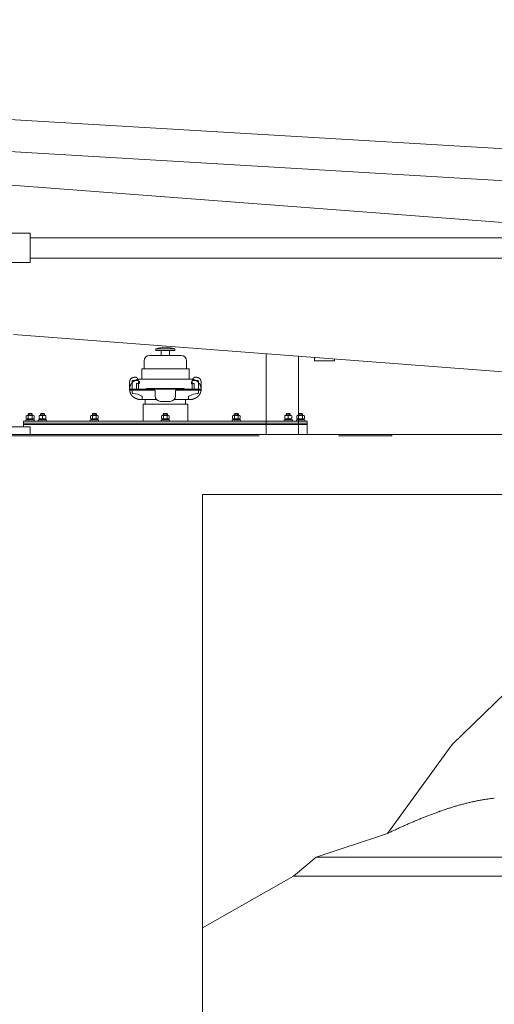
# Model space of a CAD drawing. Header units: metres. Extents: x -167 to 262, y -186 to 508.
# Tile 20 of 256: x 222.435 to 223.136, y -184.317 to -182.862. Entities that reach past the tile are written whole.
import ezdxf

# ---------------------------------------------------------------- set-up
doc = ezdxf.new("R2010")
doc.units = ezdxf.units.M
doc.header["$MEASUREMENT"] = 0

msp = doc.modelspace()

# ---------------------------------------------------------------- linework, layer by layer
at = {"color": 7, "linetype": 'Continuous', "lineweight": 13}
for p, q in [((219.9353, -182.8622), (223.434, -183.0699)), ((219.9318, -182.9091), (223.4312, -183.1168)), ((219.9364, -182.9177), (223.5813, -183.1949)), ((222.4502, -183.1845), (222.6288, -183.1845)), ((222.6288, -183.1845), (223.5822, -183.1845)), ((222.4502, -183.2144), (222.6288, -183.2144)), ((222.6288, -183.2144), (223.5813, -183.2144)), ((223.5842, -183.4155), (222.4257, -183.3273)), ((222.6732, -183.3582), (222.6268, -183.3582)), ((222.6361, -183.3484), (222.65, -183.3484)), ((222.6361, -183.3484), (222.6361, -183.3508)), ((222.6361, -183.3508), (222.65, -183.3508)), ((222.644, -183.3508), (222.644, -183.3582)), ((222.6639, -183.3484), (222.65, -183.3484)), ((222.6639, -183.3508), (222.65, -183.3508)), ((222.656, -183.3508), (222.656, -183.3582)), ((222.6639, -183.3484), (222.6639, -183.3508)), ((222.7988, -183.3557), (222.7988, -183.4751)), ((222.8467, -183.3591), (222.8467, -183.4751)), ((222.6189, -183.3662), (222.6189, -183.3782)), ((222.6812, -183.3662), (222.6812, -183.3782)), ((222.8702, -183.3661), (222.8702, -183.3612)), ((222.9001, -183.3661), (222.8702, -183.3661)), ((222.9001, -183.3634), (222.9001, -183.3661)), ((222.685, -183.3782), (222.6151, -183.3782)), ((222.6151, -183.3782), (222.6151, -183.3933)), ((222.685, -183.3933), (222.685, -183.3782)), ((222.6011, -183.4135), (222.6011, -183.3965)), ((222.6021, -183.3955), (222.6096, -183.3955)), ((222.6076, -183.3997), (222.6076, -183.4073)), ((222.6096, -183.3997), (222.6076, -183.3997)), ((222.6094, -183.3936), (222.6102, -183.3969)), ((222.6096, -183.4005), (222.6096, -183.3997)), ((222.6106, -183.4005), (222.6096, -183.4005)), ((222.65, -183.3933), (222.6102, -183.3933)), ((222.6102, -183.4073), (222.6102, -183.3969)), ((222.6116, -183.3975), (222.6116, -183.3995)), ((222.65, -183.3933), (222.6898, -183.3933)), ((222.6885, -183.3975), (222.6885, -183.3995)), ((222.6895, -183.4005), (222.6904, -183.4005)), ((222.6906, -183.3936), (222.6898, -183.3969)), ((222.6898, -183.4073), (222.6898, -183.3969)), ((222.6904, -183.3997), (222.6925, -183.3997)), ((222.6904, -183.4005), (222.6904, -183.3997)), ((222.698, -183.3955), (222.6905, -183.3955)), ((222.6925, -183.3997), (222.6925, -183.4073)), ((222.6989, -183.4135), (222.699, -183.3965)), ((222.5971, -183.4096), (222.5971, -183.4083)), ((222.7029, -183.4083), (222.5971, -183.4083)), ((222.5971, -183.4096), (222.634, -183.4096)), ((222.6086, -183.4083), (222.6102, -183.4083)), ((222.6112, -183.4083), (222.6116, -183.4083)), ((222.6112, -183.4083), (222.6885, -183.4083)), ((222.6229, -183.407), (222.6219, -183.4083)), ((222.6229, -183.407), (222.6504, -183.407)), ((222.635, -183.4106), (222.635, -183.4182)), ((222.6771, -183.407), (222.6496, -183.407)), ((222.665, -183.4106), (222.665, -183.4182)), ((222.7029, -183.4096), (222.666, -183.4096)), ((222.6771, -183.407), (222.6782, -183.4083)), ((222.6888, -183.4083), (222.6885, -183.4083)), ((222.6915, -183.4083), (222.6898, -183.4083)), ((222.6368, -183.4232), (222.6102, -183.4232)), ((222.6157, -183.4222), (222.6157, -183.4193)), ((222.6171, -183.4302), (222.6171, -183.4552)), ((222.6171, -183.4302), (222.683, -183.4302)), ((222.6201, -183.4232), (222.6201, -183.4302)), ((222.68, -183.4302), (222.6201, -183.4302)), ((222.657, -183.4262), (222.643, -183.4262)), ((222.6632, -183.4232), (222.6898, -183.4232)), ((222.68, -183.4302), (222.68, -183.4232)), ((222.683, -183.4302), (222.683, -183.4552)), ((222.6843, -183.4222), (222.6843, -183.4193)), ((222.4445, -183.4477), (222.4458, -183.447)), ((222.4445, -183.4514), (222.4445, -183.4477)), ((222.4458, -183.447), (222.4503, -183.447)), ((222.4483, -183.4442), (222.4473, -183.4452)), ((222.4533, -183.4452), (222.4473, -183.4452)), ((222.4473, -183.4452), (222.4473, -183.447)), ((222.4474, -183.4514), (222.4474, -183.4477)), ((222.4478, -183.447), (222.4478, -183.4446)), ((222.4523, -183.4442), (222.4483, -183.4442)), ((222.4548, -183.447), (222.4503, -183.447)), ((222.4533, -183.4452), (222.4523, -183.4442)), ((222.4527, -183.447), (222.4527, -183.4446)), ((222.4532, -183.4514), (222.4532, -183.4477)), ((222.4533, -183.447), (222.4533, -183.4452)), ((222.4561, -183.4477), (222.4548, -183.447)), ((222.4561, -183.4514), (222.4561, -183.4477)), ((222.4634, -183.4475), (222.4639, -183.447)), ((222.4634, -183.4516), (222.4634, -183.4475)), ((222.4639, -183.447), (222.4684, -183.447)), ((222.4664, -183.4442), (222.4654, -183.4452)), ((222.4654, -183.4452), (222.4654, -183.447)), ((222.4714, -183.4452), (222.4654, -183.4452)), ((222.4659, -183.447), (222.4659, -183.4446)), ((222.4704, -183.4442), (222.4664, -183.4442)), ((222.4729, -183.447), (222.4684, -183.447)), ((222.4684, -183.4516), (222.4684, -183.4475)), ((222.4714, -183.4452), (222.4704, -183.4442)), ((222.4709, -183.447), (222.4709, -183.4446)), ((222.4714, -183.447), (222.4714, -183.4452)), ((222.4734, -183.4475), (222.4729, -183.447)), ((222.4734, -183.4516), (222.4734, -183.4475)), ((222.5394, -183.4477), (222.5407, -183.447)), ((222.5394, -183.4477), (222.5407, -183.447)), ((222.5394, -183.4514), (222.5394, -183.4477)), ((222.5394, -183.4514), (222.5394, -183.4477)), ((222.5407, -183.447), (222.5452, -183.447)), ((222.5407, -183.447), (222.5452, -183.447)), ((222.5432, -183.4442), (222.5422, -183.4452)), ((222.5482, -183.4452), (222.5422, -183.4452)), ((222.5422, -183.4452), (222.5422, -183.447)), ((222.5422, -183.4514), (222.5422, -183.4477)), ((222.5427, -183.447), (222.5427, -183.4446)), ((222.5472, -183.4442), (222.5432, -183.4442)), ((222.5496, -183.447), (222.5452, -183.447)), ((222.5496, -183.447), (222.5452, -183.447)), ((222.5482, -183.4452), (222.5472, -183.4442)), ((222.5476, -183.447), (222.5476, -183.4446)), ((222.548, -183.4514), (222.548, -183.4477)), ((222.548, -183.4514), (222.548, -183.4477)), ((222.5482, -183.447), (222.5482, -183.4452)), ((222.5509, -183.4477), (222.5496, -183.447)), ((222.5509, -183.4477), (222.5496, -183.447)), ((222.5509, -183.4514), (222.5509, -183.4477)), ((222.5509, -183.4514), (222.5509, -183.4477)), ((222.6442, -183.4477), (222.6455, -183.447)), ((222.6442, -183.4514), (222.6442, -183.4477)), ((222.6455, -183.447), (222.65, -183.447)), ((222.648, -183.4442), (222.647, -183.4452)), ((222.647, -183.4452), (222.647, -183.447)), ((222.653, -183.4452), (222.647, -183.4452)), ((222.6471, -183.4514), (222.6471, -183.4477)), ((222.6476, -183.447), (222.6476, -183.4446)), ((222.652, -183.4442), (222.648, -183.4442)), ((222.6545, -183.447), (222.65, -183.447)), ((222.653, -183.4452), (222.652, -183.4442)), ((222.6525, -183.447), (222.6525, -183.4446)), ((222.6529, -183.4514), (222.6529, -183.4477)), ((222.653, -183.447), (222.653, -183.4452)), ((222.6558, -183.4477), (222.6545, -183.447)), ((222.6558, -183.4514), (222.6558, -183.4477)), ((222.7491, -183.4477), (222.7504, -183.447)), ((222.7491, -183.4477), (222.7504, -183.447)), ((222.7491, -183.4514), (222.7491, -183.4477)), ((222.7491, -183.4514), (222.7491, -183.4477)), ((222.7504, -183.447), (222.7549, -183.447)), ((222.7504, -183.447), (222.7549, -183.447)), ((222.7519, -183.4452), (222.7529, -183.4442)), ((222.7519, -183.447), (222.7519, -183.4452)), ((222.7519, -183.4452), (222.7579, -183.4452)), ((222.752, -183.4514), (222.752, -183.4477)), ((222.752, -183.4514), (222.752, -183.4477)), ((222.7524, -183.447), (222.7524, -183.4446)), ((222.7529, -183.4442), (222.7569, -183.4442)), ((222.7594, -183.447), (222.7549, -183.447)), ((222.7594, -183.447), (222.7549, -183.447)), ((222.7569, -183.4442), (222.7579, -183.4452)), ((222.7573, -183.447), (222.7573, -183.4446)), ((222.7578, -183.4514), (222.7578, -183.4477)), ((222.7579, -183.4452), (222.7579, -183.447)), ((222.7606, -183.4477), (222.7594, -183.447)), ((222.7606, -183.4477), (222.7594, -183.447)), ((222.7606, -183.4514), (222.7606, -183.4477)), ((222.7606, -183.4514), (222.7606, -183.4477)), ((222.8266, -183.4475), (222.8271, -183.447)), ((222.8266, -183.4516), (222.8266, -183.4475)), ((222.8271, -183.447), (222.8316, -183.447)), ((222.8286, -183.4452), (222.8296, -183.4442)), ((222.8286, -183.4452), (222.8346, -183.4452)), ((222.8286, -183.447), (222.8286, -183.4452)), ((222.8292, -183.447), (222.8292, -183.4446)), ((222.8296, -183.4442), (222.8336, -183.4442)), ((222.8361, -183.447), (222.8316, -183.447)), ((222.8316, -183.4516), (222.8316, -183.4475)), ((222.8336, -183.4442), (222.8346, -183.4452)), ((222.8341, -183.447), (222.8341, -183.4446)), ((222.8346, -183.4452), (222.8346, -183.447)), ((222.8366, -183.4475), (222.8361, -183.447)), ((222.8366, -183.4516), (222.8366, -183.4475)), ((222.844, -183.4477), (222.8452, -183.447)), ((222.844, -183.4514), (222.844, -183.4477)), ((222.8452, -183.447), (222.8497, -183.447)), ((222.8467, -183.4452), (222.8477, -183.4442)), ((222.8467, -183.447), (222.8467, -183.4452)), ((222.8467, -183.4452), (222.8527, -183.4452)), ((222.8469, -183.4514), (222.8469, -183.4477)), ((222.8473, -183.447), (222.8473, -183.4446)), ((222.8477, -183.4442), (222.8517, -183.4442)), ((222.8542, -183.447), (222.8497, -183.447)), ((222.8517, -183.4442), (222.8527, -183.4452)), ((222.8522, -183.447), (222.8522, -183.4446)), ((222.8526, -183.4514), (222.8526, -183.4477)), ((222.8527, -183.4452), (222.8527, -183.447)), ((222.8555, -183.4477), (222.8542, -183.447)), ((222.8555, -183.4514), (222.8555, -183.4477)), ((222.4403, -183.4552), (222.4403, -183.4636)), ((222.4403, -183.4552), (222.8078, -183.4552)), ((222.4403, -183.4582), (222.8078, -183.4582)), ((222.8078, -183.4602), (222.4403, -183.4602)), ((222.444, -183.4536), (222.4503, -183.4536)), ((222.444, -183.4552), (222.444, -183.4536)), ((222.4458, -183.4522), (222.4445, -183.4514)), ((222.4503, -183.4522), (222.4458, -183.4522)), ((222.4458, -183.4522), (222.4503, -183.4522)), ((222.4458, -183.4536), (222.4458, -183.4522)), ((222.4503, -183.4536), (222.4458, -183.4536)), ((222.45, -183.4522), (222.4495, -183.4536)), ((222.4503, -183.4522), (222.4548, -183.4522)), ((222.4547, -183.4522), (222.4503, -183.4522)), ((222.4503, -183.4536), (222.4547, -183.4536)), ((222.4565, -183.4536), (222.4503, -183.4536)), ((222.4506, -183.4536), (222.4511, -183.4522)), ((222.4547, -183.4536), (222.4547, -183.4522)), ((222.4548, -183.4522), (222.4561, -183.4514)), ((222.4565, -183.4552), (222.4565, -183.4536)), ((222.4622, -183.4552), (222.4622, -183.4536)), ((222.4622, -183.4536), (222.4684, -183.4536)), ((222.4639, -183.4522), (222.4634, -183.4516)), ((222.4684, -183.4522), (222.4639, -183.4522)), ((222.4684, -183.4522), (222.4639, -183.4522)), ((222.464, -183.4536), (222.464, -183.4522)), ((222.4684, -183.4536), (222.464, -183.4536)), ((222.4684, -183.4522), (222.4729, -183.4522)), ((222.4684, -183.4522), (222.4729, -183.4522)), ((222.4746, -183.4536), (222.4684, -183.4536)), ((222.4728, -183.4536), (222.4728, -183.4522)), ((222.4729, -183.4522), (222.4734, -183.4516)), ((222.4746, -183.4552), (222.4746, -183.4536)), ((222.5389, -183.4536), (222.5452, -183.4536)), ((222.5389, -183.4552), (222.5389, -183.4536)), ((222.5407, -183.4522), (222.5394, -183.4514)), ((222.5407, -183.4522), (222.5394, -183.4514)), ((222.5407, -183.4536), (222.5407, -183.4522)), ((222.5452, -183.4522), (222.5407, -183.4522)), ((222.5452, -183.4536), (222.5407, -183.4536)), ((222.5452, -183.4522), (222.5496, -183.4522)), ((222.5514, -183.4536), (222.5452, -183.4536)), ((222.5496, -183.4522), (222.5509, -183.4514)), ((222.5496, -183.4536), (222.5496, -183.4522)), ((222.5514, -183.4552), (222.5514, -183.4536)), ((222.6438, -183.4552), (222.6438, -183.4536)), ((222.6438, -183.4536), (222.65, -183.4536)), ((222.6455, -183.4522), (222.6442, -183.4514)), ((222.65, -183.4522), (222.6455, -183.4522)), ((222.6456, -183.4536), (222.6456, -183.4522)), ((222.6456, -183.4522), (222.65, -183.4522)), ((222.65, -183.4536), (222.6456, -183.4536)), ((222.6497, -183.4522), (222.6492, -183.4536)), ((222.6545, -183.4522), (222.65, -183.4522)), ((222.65, -183.4522), (222.6545, -183.4522)), ((222.6563, -183.4536), (222.65, -183.4536)), ((222.65, -183.4536), (222.6545, -183.4536)), ((222.6503, -183.4536), (222.6508, -183.4522)), ((222.6545, -183.4522), (222.6558, -183.4514)), ((222.6545, -183.4536), (222.6545, -183.4522)), ((222.6563, -183.4552), (222.6563, -183.4536)), ((222.7486, -183.4552), (222.7486, -183.4536)), ((222.7486, -183.4536), (222.7549, -183.4536)), ((222.7504, -183.4522), (222.7491, -183.4514)), ((222.7504, -183.4536), (222.7504, -183.4522)), ((222.7549, -183.4522), (222.7504, -183.4522)), ((222.7549, -183.4522), (222.7594, -183.4522)), ((222.7611, -183.4536), (222.7549, -183.4536)), ((222.7549, -183.4536), (222.7593, -183.4536)), ((222.7593, -183.4536), (222.7593, -183.4522)), ((222.7594, -183.4522), (222.7606, -183.4514)), ((222.7594, -183.4522), (222.7606, -183.4514)), ((222.7611, -183.4552), (222.7611, -183.4536)), ((222.8078, -183.4552), (222.8597, -183.4552)), ((222.8078, -183.4582), (222.8527, -183.4582)), ((222.8078, -183.4602), (222.8597, -183.4602)), ((222.8254, -183.4536), (222.8316, -183.4536)), ((222.8254, -183.4552), (222.8254, -183.4536)), ((222.8271, -183.4522), (222.8266, -183.4516)), ((222.8316, -183.4522), (222.8271, -183.4522)), ((222.8316, -183.4522), (222.8271, -183.4522)), ((222.8272, -183.4536), (222.8272, -183.4522)), ((222.8316, -183.4522), (222.8361, -183.4522)), ((222.8316, -183.4522), (222.8361, -183.4522)), ((222.8316, -183.4536), (222.8361, -183.4536)), ((222.8379, -183.4536), (222.8316, -183.4536)), ((222.8361, -183.4522), (222.8366, -183.4516)), ((222.8361, -183.4536), (222.8361, -183.4522)), ((222.8379, -183.4552), (222.8379, -183.4536)), ((222.8435, -183.4552), (222.8435, -183.4536)), ((222.8435, -183.4536), (222.8497, -183.4536)), ((222.8452, -183.4522), (222.844, -183.4514)), ((222.8497, -183.4522), (222.8452, -183.4522)), ((222.8453, -183.4536), (222.8453, -183.4522)), ((222.8453, -183.4522), (222.8497, -183.4522)), ((222.8497, -183.4536), (222.8453, -183.4536)), ((222.8495, -183.4536), (222.849, -183.4522)), ((222.8542, -183.4522), (222.8497, -183.4522)), ((222.8497, -183.4522), (222.8542, -183.4522)), ((222.856, -183.4536), (222.8497, -183.4536)), ((222.8497, -183.4536), (222.8542, -183.4536)), ((222.85, -183.4522), (222.8505, -183.4536)), ((222.8527, -183.4582), (222.8597, -183.4582)), ((222.8542, -183.4522), (222.8555, -183.4514)), ((222.8542, -183.4536), (222.8542, -183.4522)), ((222.856, -183.4552), (222.856, -183.4536)), ((222.8597, -183.4552), (222.8597, -183.4751)), ((222.3604, -183.4751), (222.7888, -183.4751)), ((222.3604, -183.4751), (222.7888, -183.4751)), ((222.7748, -183.4751), (222.9845, -183.4751)), ((222.7748, -183.4751), (222.9845, -183.4751)), ((222.7748, -183.4751), (222.9845, -183.4751)), ((223.6716, -183.4751), (222.9845, -183.4751)), ((222.9845, -183.4771), (222.9845, -183.4751)), ((222.9057, -183.4771), (222.9845, -183.4771)), ((222.7049, -183.5639), (222.7049, -184.8962)), ((222.7049, -183.5639), (223.6446, -183.5639)), ((223.0739, -183.9334), (223.4517, -183.5639)), ((223.0739, -183.9334), (222.9782, -184.0645)), ((222.9782, -184.0645), (222.873, -184.0998)), ((222.873, -184.0998), (222.8393, -184.1278)), ((222.873, -184.0998), (223.6446, -184.0998)), ((222.8393, -184.1278), (222.7049, -184.2042)), ((222.8393, -184.1278), (223.6446, -184.1278))]:
    msp.add_line(p, q, dxfattribs=at)
msp.add_lwpolyline([(222.374, -183.1779), (222.4502, -183.1779), (222.4502, -183.221), (222.374, -183.221)], close=True, dxfattribs=at)
at = {"color": 7, "linetype": 'Continuous', "lineweight": 13, "flags": 128}
for points in [[(222.6094, -183.3936), (222.6093, -183.3935), (222.6093, -183.3934), (222.6093, -183.3933), (222.6092, -183.3932), (222.6092, -183.3931), (222.6091, -183.3931), (222.6091, -183.393), (222.6091, -183.3929), (222.609, -183.3928), (222.609, -183.3927), (222.6089, -183.3926), (222.6089, -183.3925), (222.6089, -183.3924), (222.6088, -183.3923), (222.6088, -183.3923), (222.6087, -183.3922), (222.6087, -183.3921), (222.6086, -183.392), (222.6086, -183.3919), (222.6085, -183.3919), (222.6085, -183.3918), (222.6084, -183.3917), (222.6083, -183.3917), (222.6083, -183.3916), (222.6082, -183.3915), (222.6082, -183.3915), (222.6081, -183.3914), (222.608, -183.3913), (222.608, -183.3913), (222.6079, -183.3912), (222.6079, -183.3912), (222.6078, -183.3911), (222.6077, -183.391), (222.6076, -183.391), (222.6076, -183.391), (222.6075, -183.3909), (222.6074, -183.3909), (222.6074, -183.3908), (222.6073, -183.3908), (222.6072, -183.3907), (222.6071, -183.3907), (222.607, -183.3907), (222.607, -183.3907), (222.6069, -183.3906), (222.6068, -183.3906), (222.6067, -183.3906), (222.6066, -183.3906), (222.6065, -183.3905), (222.6064, -183.3905), (222.6063, -183.3905), (222.6062, -183.3905), (222.6061, -183.3905), (222.606, -183.3905), (222.606, -183.3905), (222.6059, -183.3905), (222.6058, -183.3904), (222.6057, -183.3904), (222.6056, -183.3904), (222.6055, -183.3904), (222.6054, -183.3904), (222.6053, -183.3904), (222.6052, -183.3905), (222.605, -183.3905), (222.6049, -183.3905), (222.6048, -183.3905), (222.6047, -183.3905), (222.6046, -183.3905), (222.6045, -183.3905), (222.6044, -183.3905), (222.6043, -183.3905), (222.6042, -183.3906), (222.6041, -183.3906), (222.604, -183.3906), (222.6039, -183.3906), (222.6038, -183.3906), (222.6037, -183.3906), (222.6036, -183.3907), (222.6035, -183.3907), (222.6034, -183.3907), (222.6033, -183.3907), (222.6032, -183.3908), (222.6031, -183.3908), (222.6029, -183.3908), (222.6028, -183.3908), (222.6027, -183.3909), (222.6026, -183.3909), (222.6025, -183.3909), (222.6024, -183.3909), (222.6023, -183.391), (222.6022, -183.391), (222.6021, -183.391), (222.602, -183.3911), (222.6019, -183.3911), (222.6018, -183.3911), (222.6017, -183.3912), (222.6016, -183.3912), (222.6015, -183.3912), (222.6014, -183.3913), (222.6013, -183.3913), (222.6013, -183.3913), (222.6012, -183.3914), (222.6011, -183.3914), (222.601, -183.3915), (222.6009, -183.3915), (222.6008, -183.3915), (222.6007, -183.3916), (222.6006, -183.3916), (222.6005, -183.3917), (222.6004, -183.3917), (222.6003, -183.3918), (222.6003, -183.3918), (222.6002, -183.3919), (222.6001, -183.3919), (222.6, -183.392), (222.5999, -183.392), (222.5998, -183.3921), (222.5998, -183.3921), (222.5997, -183.3922), (222.5996, -183.3922), (222.5995, -183.3923), (222.5995, -183.3924), (222.5994, -183.3924), (222.5993, -183.3925), (222.5992, -183.3925), (222.5992, -183.3926), (222.5991, -183.3927), (222.599, -183.3927), (222.599, -183.3928), (222.5989, -183.3929), (222.5988, -183.3929), (222.5988, -183.393), (222.5987, -183.3931), (222.5987, -183.3932), (222.5986, -183.3932), (222.5985, -183.3933), (222.5985, -183.3934), (222.5984, -183.3935), (222.5984, -183.3936), (222.5983, -183.3936), (222.5983, -183.3937), (222.5982, -183.3938), (222.5982, -183.3939), (222.5981, -183.394), (222.5981, -183.3941), (222.5981, -183.3941), (222.598, -183.3942), (222.598, -183.3943), (222.5979, -183.3944), (222.5979, -183.3945), (222.5979, -183.3946), (222.5978, -183.3947), (222.5978, -183.3948), (222.5977, -183.3949), (222.5977, -183.395), (222.5977, -183.3951), (222.5976, -183.3951), (222.5976, -183.3952), (222.5976, -183.3953), (222.5976, -183.3954), (222.5975, -183.3955), (222.5975, -183.3956), (222.5975, -183.3957), (222.5975, -183.3958), (222.5974, -183.3959), (222.5974, -183.396), (222.5974, -183.3961), (222.5974, -183.3962), (222.5973, -183.3963), (222.5973, -183.3964), (222.5973, -183.3965), (222.5973, -183.3966), (222.5973, -183.3967), (222.5973, -183.3968), (222.5972, -183.3969), (222.5972, -183.397), (222.5972, -183.3971), (222.5972, -183.3972), (222.5972, -183.3973), (222.5972, -183.3975), (222.5972, -183.3976), (222.5972, -183.3977), (222.5971, -183.3978), (222.5971, -183.3979), (222.5971, -183.398), (222.5971, -183.3981), (222.5971, -183.3982), (222.5971, -183.3983), (222.5971, -183.3984), (222.5971, -183.3985), (222.5971, -183.3986), (222.5971, -183.3987), (222.5971, -183.3988), (222.5971, -183.3989), (222.5971, -183.399), (222.5971, -183.3991), (222.5971, -183.3992), (222.5971, -183.3993), (222.5971, -183.3994), (222.5971, -183.3995), (222.597, -183.3996), (222.597, -183.3997), (222.597, -183.3998), (222.597, -183.3999), (222.597, -183.4), (222.597, -183.4001), (222.597, -183.4001), (222.597, -183.4002), (222.597, -183.4003), (222.597, -183.4004), (222.597, -183.4005), (222.597, -183.4006), (222.597, -183.4007), (222.597, -183.4008), (222.597, -183.4009), (222.5971, -183.401), (222.5971, -183.4011), (222.5971, -183.4012), (222.5971, -183.4013), (222.5971, -183.4014), (222.5971, -183.4015), (222.5971, -183.4016), (222.5971, -183.4017), (222.5971, -183.4018), (222.5971, -183.4019), (222.5971, -183.402), (222.5971, -183.4021), (222.5971, -183.4022), (222.5971, -183.4023), (222.5971, -183.4024), (222.5971, -183.4025), (222.5971, -183.4026), (222.5971, -183.4027), (222.5971, -183.4028), (222.5971, -183.4029), (222.5971, -183.403), (222.5971, -183.4031), (222.5971, -183.4032), (222.5971, -183.4033), (222.5971, -183.4034), (222.5971, -183.4035), (222.5971, -183.4036), (222.5971, -183.4037), (222.5971, -183.4038), (222.5971, -183.4039), (222.5971, -183.404), (222.5971, -183.4041), (222.5971, -183.4042), (222.5971, -183.4043), (222.5971, -183.4044), (222.5971, -183.4045), (222.5971, -183.4046), (222.5971, -183.4047), (222.5971, -183.4048), (222.5971, -183.4049), (222.5971, -183.405), (222.5971, -183.4051), (222.5971, -183.4052), (222.5971, -183.4053), (222.5971, -183.4054), (222.5971, -183.4055), (222.5971, -183.4056), (222.5971, -183.4057), (222.5971, -183.4058), (222.5971, -183.4059), (222.5971, -183.406), (222.5971, -183.4061), (222.5971, -183.4062), (222.5971, -183.4063), (222.5971, -183.4064), (222.5971, -183.4065), (222.5971, -183.4066), (222.5971, -183.4067), (222.5971, -183.4068), (222.5971, -183.4069), (222.5971, -183.407), (222.5971, -183.4071), (222.5971, -183.4072), (222.5971, -183.4073), (222.5971, -183.4074), (222.5971, -183.4075), (222.5971, -183.4076), (222.5971, -183.4077), (222.5972, -183.4078), (222.5972, -183.4079), (222.5972, -183.408), (222.5972, -183.4081), (222.5972, -183.4082), (222.5972, -183.4083)], [(222.5972, -183.4083), (222.5972, -183.4082), (222.5972, -183.4081), (222.5972, -183.4079), (222.5972, -183.4078), (222.5972, -183.4077), (222.5972, -183.4076), (222.5972, -183.4075), (222.5972, -183.4074), (222.5973, -183.4073), (222.5973, -183.4072), (222.5973, -183.407), (222.5973, -183.4069), (222.5973, -183.4068), (222.5973, -183.4067), (222.5973, -183.4066), (222.5973, -183.4065), (222.5974, -183.4064), (222.5974, -183.4063), (222.5974, -183.4062), (222.5974, -183.406), (222.5974, -183.4059), (222.5974, -183.4058), (222.5974, -183.4057), (222.5975, -183.4056), (222.5975, -183.4055), (222.5975, -183.4054), (222.5975, -183.4053), (222.5975, -183.4052), (222.5976, -183.4051), (222.5976, -183.405), (222.5976, -183.4048), (222.5976, -183.4047), (222.5977, -183.4046), (222.5977, -183.4045), (222.5977, -183.4044), (222.5977, -183.4043), (222.5978, -183.4042), (222.5978, -183.4041), (222.5978, -183.404), (222.5979, -183.4039), (222.5979, -183.4038), (222.5979, -183.4037), (222.598, -183.4036), (222.598, -183.4035), (222.598, -183.4034), (222.5981, -183.4032), (222.5981, -183.4031), (222.5981, -183.403), (222.5982, -183.4029), (222.5982, -183.4028), (222.5982, -183.4027), (222.5983, -183.4026), (222.5983, -183.4025), (222.5984, -183.4024), (222.5984, -183.4023), (222.5985, -183.4022), (222.5985, -183.4021), (222.5985, -183.402), (222.5986, -183.4019), (222.5986, -183.4018), (222.5987, -183.4017), (222.5987, -183.4016), (222.5988, -183.4015), (222.5988, -183.4014), (222.5989, -183.4013), (222.5989, -183.4012), (222.599, -183.4011), (222.5991, -183.401), (222.5991, -183.4009), (222.5992, -183.4008), (222.5992, -183.4007), (222.5993, -183.4006), (222.5993, -183.4005), (222.5994, -183.4004), (222.5995, -183.4004), (222.5995, -183.4003), (222.5996, -183.4002), (222.5997, -183.4001), (222.5997, -183.4), (222.5998, -183.3999), (222.5999, -183.3998), (222.5999, -183.3997), (222.6, -183.3996), (222.6001, -183.3995), (222.6001, -183.3994), (222.6002, -183.3993), (222.6003, -183.3993), (222.6003, -183.3992), (222.6004, -183.3991), (222.6005, -183.399), (222.6006, -183.3989), (222.6006, -183.3988), (222.6007, -183.3987), (222.6008, -183.3987), (222.6009, -183.3986), (222.6009, -183.3985), (222.601, -183.3984), (222.6011, -183.3983), (222.6012, -183.3982), (222.6012, -183.3982), (222.6013, -183.3981), (222.6014, -183.398), (222.6015, -183.3979), (222.6016, -183.3978), (222.6016, -183.3978), (222.6017, -183.3977), (222.6018, -183.3976), (222.6019, -183.3975), (222.602, -183.3975), (222.6021, -183.3974), (222.6022, -183.3973), (222.6022, -183.3972), (222.6023, -183.3972), (222.6024, -183.3971), (222.6025, -183.397), (222.6026, -183.397), (222.6027, -183.3969), (222.6028, -183.3968), (222.6029, -183.3968), (222.6029, -183.3967), (222.603, -183.3966), (222.6031, -183.3966), (222.6032, -183.3965), (222.6033, -183.3964), (222.6034, -183.3964), (222.6035, -183.3963), (222.6036, -183.3963), (222.6037, -183.3962), (222.6038, -183.3961), (222.6039, -183.3961), (222.604, -183.396), (222.6041, -183.396), (222.6042, -183.3959), (222.6042, -183.3958), (222.6043, -183.3958), (222.6044, -183.3957), (222.6045, -183.3957), (222.6046, -183.3956), (222.6047, -183.3956), (222.6048, -183.3955), (222.6049, -183.3955), (222.605, -183.3954), (222.6051, -183.3954), (222.6052, -183.3953), (222.6053, -183.3953), (222.6054, -183.3952), (222.6055, -183.3952), (222.6056, -183.3951), (222.6057, -183.3951), (222.6058, -183.395), (222.6059, -183.395), (222.606, -183.3949), (222.6061, -183.3949), (222.6062, -183.3948), (222.6063, -183.3948), (222.6064, -183.3948), (222.6065, -183.3947), (222.6066, -183.3947), (222.6067, -183.3946), (222.6068, -183.3946), (222.6069, -183.3945), (222.6071, -183.3945), (222.6072, -183.3945), (222.6073, -183.3944), (222.6074, -183.3944), (222.6075, -183.3943), (222.6076, -183.3943), (222.6077, -183.3943), (222.6078, -183.3942), (222.6079, -183.3942), (222.608, -183.3941), (222.6081, -183.3941), (222.6082, -183.3941), (222.6083, -183.394), (222.6084, -183.394), (222.6085, -183.3939), (222.6086, -183.3939), (222.6087, -183.3939), (222.6088, -183.3938), (222.6089, -183.3938), (222.609, -183.3938), (222.6091, -183.3937), (222.6093, -183.3937), (222.6094, -183.3936), (222.6095, -183.3936), (222.6096, -183.3936), (222.6097, -183.3935), (222.6098, -183.3935), (222.6099, -183.3935), (222.61, -183.3934), (222.6101, -183.3934), (222.6102, -183.3933)], [(222.6906, -183.3936), (222.6907, -183.3935), (222.6908, -183.3934), (222.6908, -183.3932), (222.6909, -183.3931), (222.6909, -183.3929), (222.691, -183.3928), (222.691, -183.3927), (222.6911, -183.3926), (222.6912, -183.3924), (222.6912, -183.3923), (222.6913, -183.3922), (222.6914, -183.3921), (222.6914, -183.392), (222.6915, -183.3919), (222.6916, -183.3918), (222.6917, -183.3917), (222.6918, -183.3916), (222.6918, -183.3915), (222.6919, -183.3914), (222.692, -183.3913), (222.6921, -183.3912), (222.6922, -183.3911), (222.6923, -183.391), (222.6924, -183.391), (222.6925, -183.3909), (222.6926, -183.3909), (222.6927, -183.3908), (222.6928, -183.3907), (222.693, -183.3907), (222.6931, -183.3907), (222.6932, -183.3906), (222.6933, -183.3906), (222.6934, -183.3905), (222.6936, -183.3905), (222.6937, -183.3905), (222.6938, -183.3905), (222.694, -183.3905), (222.6941, -183.3905), (222.6943, -183.3904), (222.6944, -183.3904), (222.6945, -183.3904), (222.6947, -183.3904), (222.6948, -183.3905), (222.695, -183.3905), (222.6951, -183.3905), (222.6953, -183.3905), (222.6954, -183.3905), (222.6956, -183.3905), (222.6957, -183.3905), (222.6959, -183.3906), (222.696, -183.3906), (222.6962, -183.3906), (222.6963, -183.3906), (222.6965, -183.3907), (222.6966, -183.3907), (222.6968, -183.3907), (222.6969, -183.3908), (222.6971, -183.3908), (222.6972, -183.3908), (222.6974, -183.3909), (222.6975, -183.3909), (222.6977, -183.391), (222.6978, -183.391), (222.698, -183.3911), (222.6981, -183.3911), (222.6983, -183.3911), (222.6984, -183.3912), (222.6985, -183.3912), (222.6987, -183.3913), (222.6988, -183.3914), (222.6989, -183.3914), (222.6991, -183.3915), (222.6992, -183.3915), (222.6993, -183.3916), (222.6995, -183.3917), (222.6996, -183.3917), (222.6997, -183.3918), (222.6998, -183.3919), (222.7, -183.3919), (222.7001, -183.392), (222.7002, -183.3921), (222.7003, -183.3922), (222.7004, -183.3922), (222.7005, -183.3923), (222.7006, -183.3924), (222.7007, -183.3925), (222.7008, -183.3926), (222.7009, -183.3927), (222.701, -183.3928), (222.7011, -183.3929), (222.7012, -183.393), (222.7013, -183.3931), (222.7014, -183.3932), (222.7015, -183.3933), (222.7015, -183.3934), (222.7016, -183.3935), (222.7017, -183.3936), (222.7018, -183.3938), (222.7018, -183.3939), (222.7019, -183.394), (222.702, -183.3941), (222.702, -183.3942), (222.7021, -183.3944), (222.7021, -183.3945), (222.7022, -183.3946), (222.7022, -183.3948), (222.7023, -183.3949), (222.7023, -183.395), (222.7024, -183.3952), (222.7024, -183.3953), (222.7025, -183.3955), (222.7025, -183.3956), (222.7025, -183.3957), (222.7026, -183.3959), (222.7026, -183.396), (222.7026, -183.3962), (222.7027, -183.3963), (222.7027, -183.3965), (222.7027, -183.3966), (222.7027, -183.3967), (222.7028, -183.3969), (222.7028, -183.397), (222.7028, -183.3972), (222.7028, -183.3973), (222.7028, -183.3975), (222.7029, -183.3976), (222.7029, -183.3978), (222.7029, -183.3979), (222.7029, -183.3981), (222.7029, -183.3982), (222.7029, -183.3983), (222.7029, -183.3985), (222.7029, -183.3986), (222.7029, -183.3988), (222.703, -183.3989), (222.703, -183.3991), (222.703, -183.3992), (222.703, -183.3993), (222.703, -183.3995), (222.703, -183.3996), (222.703, -183.3998), (222.703, -183.3999), (222.703, -183.4001), (222.703, -183.4002), (222.703, -183.4003), (222.703, -183.4005), (222.703, -183.4006), (222.703, -183.4008), (222.703, -183.4009), (222.703, -183.401), (222.703, -183.4012), (222.703, -183.4013), (222.703, -183.4015), (222.703, -183.4016), (222.703, -183.4017), (222.703, -183.4019), (222.703, -183.402), (222.7029, -183.4022), (222.7029, -183.4023), (222.7029, -183.4024), (222.7029, -183.4026), (222.7029, -183.4027), (222.7029, -183.4029), (222.7029, -183.403), (222.7029, -183.4031), (222.7029, -183.4033), (222.7029, -183.4034), (222.7029, -183.4036), (222.7029, -183.4037), (222.7029, -183.4039), (222.7029, -183.404), (222.7029, -183.4041), (222.7029, -183.4043), (222.7029, -183.4044), (222.7029, -183.4046), (222.7029, -183.4047), (222.7029, -183.4049), (222.7029, -183.405), (222.7029, -183.4051), (222.7029, -183.4053), (222.7029, -183.4054), (222.7029, -183.4056), (222.7029, -183.4057), (222.7029, -183.4059), (222.7029, -183.406), (222.7029, -183.4061), (222.7029, -183.4063), (222.7029, -183.4064), (222.7029, -183.4066), (222.7029, -183.4067), (222.7029, -183.4069), (222.7029, -183.407), (222.7029, -183.4072), (222.7029, -183.4073), (222.7029, -183.4074), (222.7029, -183.4076), (222.7029, -183.4077), (222.7029, -183.4079), (222.7029, -183.408), (222.7029, -183.4082), (222.7028, -183.4083), (222.7028, -183.4084), (222.7028, -183.4086), (222.7028, -183.4087), (222.7028, -183.4089), (222.7028, -183.409), (222.7028, -183.4092), (222.7028, -183.4093), (222.7028, -183.4094), (222.7027, -183.4096), (222.7027, -183.4097), (222.7027, -183.4099), (222.7027, -183.41), (222.7027, -183.4101), (222.7027, -183.4103), (222.7026, -183.4104), (222.7026, -183.4106), (222.7026, -183.4107), (222.7026, -183.4108), (222.7025, -183.411), (222.7025, -183.4111), (222.7025, -183.4113), (222.7025, -183.4114), (222.7024, -183.4115), (222.7024, -183.4117), (222.7024, -183.4118), (222.7024, -183.412), (222.7023, -183.4121), (222.7023, -183.4122), (222.7023, -183.4124), (222.7022, -183.4125), (222.7022, -183.4126), (222.7021, -183.4128), (222.7021, -183.4129), (222.7021, -183.413), (222.702, -183.4132), (222.702, -183.4133), (222.7019, -183.4134), (222.7019, -183.4136), (222.7018, -183.4137), (222.7018, -183.4138), (222.7017, -183.414), (222.7017, -183.4141), (222.7016, -183.4142), (222.7016, -183.4143), (222.7015, -183.4145), (222.7014, -183.4146), (222.7014, -183.4147), (222.7013, -183.4149), (222.7013, -183.415), (222.7012, -183.4151), (222.7011, -183.4152), (222.7011, -183.4154), (222.701, -183.4155), (222.7009, -183.4156), (222.7008, -183.4157), (222.7008, -183.4159), (222.7007, -183.416), (222.7006, -183.4161), (222.7005, -183.4162), (222.7005, -183.4163), (222.7004, -183.4165), (222.7003, -183.4166), (222.7002, -183.4167), (222.7001, -183.4168), (222.7, -183.4169), (222.7, -183.417), (222.6999, -183.4171), (222.6998, -183.4173), (222.6997, -183.4174), (222.6996, -183.4175), (222.6995, -183.4176), (222.6994, -183.4177), (222.6993, -183.4178), (222.6992, -183.4179), (222.6991, -183.418), (222.699, -183.4181), (222.6989, -183.4182), (222.6988, -183.4183), (222.6987, -183.4184), (222.6986, -183.4185), (222.6985, -183.4186), (222.6984, -183.4187), (222.6983, -183.4188), (222.6982, -183.4189), (222.6981, -183.419), (222.698, -183.4191), (222.6979, -183.4192), (222.6978, -183.4193), (222.6977, -183.4194), (222.6976, -183.4195), (222.6975, -183.4196), (222.6973, -183.4197), (222.6972, -183.4198), (222.6971, -183.4198), (222.697, -183.4199), (222.6969, -183.42), (222.6968, -183.4201), (222.6966, -183.4202), (222.6965, -183.4202), (222.6964, -183.4203), (222.6963, -183.4204), (222.6962, -183.4205), (222.6961, -183.4205), (222.6959, -183.4206), (222.6958, -183.4207), (222.6957, -183.4208), (222.6956, -183.4208), (222.6954, -183.4209), (222.6953, -183.421), (222.6952, -183.421), (222.6951, -183.4211), (222.6949, -183.4212), (222.6948, -183.4212), (222.6947, -183.4213), (222.6946, -183.4213), (222.6944, -183.4214), (222.6943, -183.4215), (222.6942, -183.4215), (222.6941, -183.4216), (222.6939, -183.4216), (222.6938, -183.4217), (222.6937, -183.4218), (222.6935, -183.4218), (222.6934, -183.4219), (222.6933, -183.4219), (222.6932, -183.422), (222.693, -183.422), (222.6929, -183.4221), (222.6928, -183.4221), (222.6926, -183.4222), (222.6925, -183.4222), (222.6924, -183.4223), (222.6922, -183.4223), (222.6921, -183.4224), (222.692, -183.4224), (222.6918, -183.4225), (222.6917, -183.4225), (222.6916, -183.4226), (222.6914, -183.4226), (222.6913, -183.4227), (222.6912, -183.4227), (222.691, -183.4228), (222.6909, -183.4228), (222.6908, -183.4229), (222.6906, -183.4229), (222.6905, -183.423), (222.6903, -183.423), (222.6902, -183.4231), (222.6901, -183.4231), (222.6899, -183.4232), (222.6898, -183.4232)], [(222.7028, -183.4083), (222.7028, -183.4082), (222.7028, -183.4081), (222.7028, -183.4079), (222.7028, -183.4078), (222.7028, -183.4077), (222.7028, -183.4076), (222.7028, -183.4075), (222.7028, -183.4074), (222.7028, -183.4073), (222.7028, -183.4072), (222.7027, -183.407), (222.7027, -183.4069), (222.7027, -183.4068), (222.7027, -183.4067), (222.7027, -183.4066), (222.7027, -183.4065), (222.7027, -183.4064), (222.7027, -183.4063), (222.7026, -183.4062), (222.7026, -183.406), (222.7026, -183.4059), (222.7026, -183.4058), (222.7026, -183.4057), (222.7026, -183.4056), (222.7025, -183.4055), (222.7025, -183.4054), (222.7025, -183.4053), (222.7025, -183.4052), (222.7025, -183.4051), (222.7024, -183.405), (222.7024, -183.4048), (222.7024, -183.4047), (222.7024, -183.4046), (222.7023, -183.4045), (222.7023, -183.4044), (222.7023, -183.4043), (222.7023, -183.4042), (222.7022, -183.4041), (222.7022, -183.404), (222.7022, -183.4039), (222.7021, -183.4038), (222.7021, -183.4037), (222.7021, -183.4036), (222.702, -183.4035), (222.702, -183.4034), (222.702, -183.4032), (222.7019, -183.4031), (222.7019, -183.403), (222.7019, -183.4029), (222.7018, -183.4028), (222.7018, -183.4027), (222.7017, -183.4026), (222.7017, -183.4025), (222.7017, -183.4024), (222.7016, -183.4023), (222.7016, -183.4022), (222.7015, -183.4021), (222.7015, -183.402), (222.7014, -183.4019), (222.7014, -183.4018), (222.7013, -183.4017), (222.7013, -183.4016), (222.7012, -183.4015), (222.7012, -183.4014), (222.7011, -183.4013), (222.7011, -183.4012), (222.701, -183.4011), (222.701, -183.401), (222.7009, -183.4009), (222.7008, -183.4008), (222.7008, -183.4007), (222.7007, -183.4006), (222.7007, -183.4005), (222.7006, -183.4004), (222.7006, -183.4004), (222.7005, -183.4003), (222.7004, -183.4002), (222.7004, -183.4001), (222.7003, -183.4), (222.7002, -183.3999), (222.7002, -183.3998), (222.7001, -183.3997), (222.7, -183.3996), (222.7, -183.3995), (222.6999, -183.3994), (222.6998, -183.3993), (222.6998, -183.3993), (222.6997, -183.3992), (222.6996, -183.3991), (222.6995, -183.399), (222.6995, -183.3989), (222.6994, -183.3988), (222.6993, -183.3987), (222.6992, -183.3987), (222.6992, -183.3986), (222.6991, -183.3985), (222.699, -183.3984), (222.6989, -183.3983), (222.6989, -183.3982), (222.6988, -183.3982), (222.6987, -183.3981), (222.6986, -183.398), (222.6985, -183.3979), (222.6985, -183.3978), (222.6984, -183.3978), (222.6983, -183.3977), (222.6982, -183.3976), (222.6981, -183.3975), (222.698, -183.3975), (222.698, -183.3974), (222.6979, -183.3973), (222.6978, -183.3972), (222.6977, -183.3972), (222.6976, -183.3971), (222.6975, -183.397), (222.6974, -183.397), (222.6973, -183.3969), (222.6973, -183.3968), (222.6972, -183.3968), (222.6971, -183.3967), (222.697, -183.3966), (222.6969, -183.3966), (222.6968, -183.3965), (222.6967, -183.3964), (222.6966, -183.3964), (222.6965, -183.3963), (222.6964, -183.3963), (222.6963, -183.3962), (222.6962, -183.3961), (222.6962, -183.3961), (222.6961, -183.396), (222.696, -183.396), (222.6959, -183.3959), (222.6958, -183.3958), (222.6957, -183.3958), (222.6956, -183.3957), (222.6955, -183.3957), (222.6954, -183.3956), (222.6953, -183.3956), (222.6952, -183.3955), (222.6951, -183.3955), (222.695, -183.3954), (222.6949, -183.3954), (222.6948, -183.3953), (222.6947, -183.3953), (222.6946, -183.3952), (222.6945, -183.3952), (222.6944, -183.3951), (222.6943, -183.3951), (222.6942, -183.395), (222.6941, -183.395), (222.694, -183.3949), (222.6939, -183.3949), (222.6938, -183.3948), (222.6937, -183.3948), (222.6936, -183.3948), (222.6935, -183.3947), (222.6934, -183.3947), (222.6933, -183.3946), (222.6932, -183.3946), (222.6931, -183.3945), (222.693, -183.3945), (222.6929, -183.3945), (222.6928, -183.3944), (222.6927, -183.3944), (222.6926, -183.3943), (222.6925, -183.3943), (222.6923, -183.3943), (222.6922, -183.3942), (222.6921, -183.3942), (222.692, -183.3941), (222.6919, -183.3941), (222.6918, -183.3941), (222.6917, -183.394), (222.6916, -183.394), (222.6915, -183.3939), (222.6914, -183.3939), (222.6913, -183.3939), (222.6912, -183.3938), (222.6911, -183.3938), (222.691, -183.3938), (222.6909, -183.3937), (222.6908, -183.3937), (222.6907, -183.3936), (222.6906, -183.3936), (222.6904, -183.3936), (222.6903, -183.3935), (222.6902, -183.3935), (222.6901, -183.3935), (222.69, -183.3934), (222.6899, -183.3934), (222.6898, -183.3933)], [(222.5973, -183.4096), (222.5973, -183.4097), (222.5973, -183.4098), (222.5973, -183.4099), (222.5973, -183.41), (222.5973, -183.4101), (222.5974, -183.4102), (222.5974, -183.4103), (222.5974, -183.4104), (222.5974, -183.4105), (222.5974, -183.4106), (222.5974, -183.4107), (222.5974, -183.4108), (222.5975, -183.4109), (222.5975, -183.411), (222.5975, -183.4111), (222.5975, -183.4113), (222.5975, -183.4114), (222.5976, -183.4115), (222.5976, -183.4116), (222.5976, -183.4117), (222.5976, -183.4118), (222.5976, -183.4119), (222.5977, -183.412), (222.5977, -183.4121), (222.5977, -183.4122), (222.5977, -183.4123), (222.5978, -183.4124), (222.5978, -183.4125), (222.5978, -183.4126), (222.5979, -183.4127), (222.5979, -183.4128), (222.5979, -183.4129), (222.5979, -183.413), (222.598, -183.4131), (222.598, -183.4132), (222.598, -183.4133), (222.5981, -183.4134), (222.5981, -183.4135), (222.5981, -183.4136), (222.5982, -183.4137), (222.5982, -183.4137), (222.5982, -183.4138), (222.5983, -183.4139), (222.5983, -183.414), (222.5984, -183.4141), (222.5984, -183.4142), (222.5984, -183.4143), (222.5985, -183.4144), (222.5985, -183.4145), (222.5986, -183.4146), (222.5986, -183.4147), (222.5987, -183.4148), (222.5987, -183.4149), (222.5988, -183.415), (222.5988, -183.4151), (222.5989, -183.4152), (222.5989, -183.4153), (222.599, -183.4154), (222.599, -183.4154), (222.5991, -183.4155), (222.5991, -183.4156), (222.5992, -183.4157), (222.5992, -183.4158), (222.5993, -183.4159), (222.5993, -183.416), (222.5994, -183.4161), (222.5994, -183.4162), (222.5995, -183.4163), (222.5996, -183.4163), (222.5996, -183.4164), (222.5997, -183.4165), (222.5997, -183.4166), (222.5998, -183.4167), (222.5999, -183.4168), (222.5999, -183.4169), (222.6, -183.417), (222.6001, -183.417), (222.6001, -183.4171), (222.6002, -183.4172), (222.6003, -183.4173), (222.6003, -183.4174), (222.6004, -183.4175), (222.6005, -183.4175), (222.6005, -183.4176), (222.6006, -183.4177), (222.6007, -183.4178), (222.6007, -183.4179), (222.6008, -183.4179), (222.6009, -183.418), (222.601, -183.4181), (222.601, -183.4182), (222.6011, -183.4182), (222.6012, -183.4183), (222.6012, -183.4184), (222.6013, -183.4185), (222.6014, -183.4185), (222.6015, -183.4186), (222.6015, -183.4187), (222.6016, -183.4188), (222.6017, -183.4188), (222.6018, -183.4189), (222.6019, -183.419), (222.6019, -183.4191), (222.602, -183.4191), (222.6021, -183.4192), (222.6022, -183.4193), (222.6023, -183.4193), (222.6023, -183.4194), (222.6024, -183.4195), (222.6025, -183.4195), (222.6026, -183.4196), (222.6027, -183.4197), (222.6028, -183.4197), (222.6028, -183.4198), (222.6029, -183.4198), (222.603, -183.4199), (222.6031, -183.42), (222.6032, -183.42), (222.6033, -183.4201), (222.6033, -183.4201), (222.6034, -183.4202), (222.6035, -183.4203), (222.6036, -183.4203), (222.6037, -183.4204), (222.6038, -183.4204), (222.6039, -183.4205), (222.604, -183.4205), (222.604, -183.4206), (222.6041, -183.4206), (222.6042, -183.4207), (222.6043, -183.4208), (222.6044, -183.4208), (222.6045, -183.4209), (222.6046, -183.4209), (222.6047, -183.421), (222.6048, -183.421), (222.6049, -183.4211), (222.605, -183.4211), (222.605, -183.4211), (222.6051, -183.4212), (222.6052, -183.4212), (222.6053, -183.4213), (222.6054, -183.4213), (222.6055, -183.4214), (222.6056, -183.4214), (222.6057, -183.4215), (222.6058, -183.4215), (222.6059, -183.4216), (222.606, -183.4216), (222.6061, -183.4216), (222.6062, -183.4217), (222.6063, -183.4217), (222.6064, -183.4218), (222.6065, -183.4218), (222.6066, -183.4219), (222.6067, -183.4219), (222.6068, -183.4219), (222.6069, -183.422), (222.6069, -183.422), (222.607, -183.4221), (222.6071, -183.4221), (222.6072, -183.4221), (222.6073, -183.4222), (222.6074, -183.4222), (222.6075, -183.4222), (222.6076, -183.4223), (222.6077, -183.4223), (222.6078, -183.4224), (222.6079, -183.4224), (222.608, -183.4224), (222.6081, -183.4225), (222.6082, -183.4225), (222.6083, -183.4225), (222.6084, -183.4226), (222.6085, -183.4226), (222.6086, -183.4227), (222.6087, -183.4227), (222.6088, -183.4227), (222.6089, -183.4228), (222.609, -183.4228), (222.6091, -183.4228), (222.6092, -183.4229), (222.6093, -183.4229), (222.6094, -183.4229), (222.6095, -183.423), (222.6096, -183.423), (222.6097, -183.423), (222.6098, -183.4231), (222.6099, -183.4231), (222.61, -183.4231), (222.6101, -183.4232), (222.6102, -183.4232)], [(223.1359, -184.0125), (223.1345, -184.0126), (223.1331, -184.0128), (223.1317, -184.013), (223.1303, -184.0131), (223.1289, -184.0133), (223.1276, -184.0135), (223.1262, -184.0137), (223.1248, -184.0139), (223.1234, -184.0141), (223.122, -184.0144), (223.1206, -184.0146), (223.1192, -184.0148), (223.1178, -184.0151), (223.1164, -184.0153), (223.1151, -184.0155), (223.1137, -184.0158), (223.1123, -184.0161), (223.1109, -184.0163), (223.1095, -184.0166), (223.1082, -184.0169), (223.1068, -184.0172), (223.1054, -184.0175), (223.104, -184.0178), (223.1027, -184.0181), (223.1013, -184.0184), (223.0999, -184.0187), (223.0986, -184.019), (223.0972, -184.0193), (223.0958, -184.0197), (223.0945, -184.02), (223.0931, -184.0204), (223.0917, -184.0207), (223.0904, -184.0211), (223.089, -184.0214), (223.0876, -184.0218), (223.0863, -184.0222), (223.0849, -184.0225), (223.0835, -184.0229), (223.0822, -184.0233), (223.0808, -184.0237), (223.0795, -184.0241), (223.0781, -184.0245), (223.0768, -184.0249), (223.0754, -184.0253), (223.0741, -184.0257), (223.0727, -184.0261), (223.0713, -184.0265), (223.07, -184.027), (223.0686, -184.0274), (223.0673, -184.0278), (223.0659, -184.0283), (223.0646, -184.0287), (223.0632, -184.0292), (223.0619, -184.0296), (223.0606, -184.0301), (223.0592, -184.0305), (223.0579, -184.031), (223.0565, -184.0315), (223.0552, -184.0319), (223.0538, -184.0324), (223.0525, -184.0329), (223.0512, -184.0334), (223.0498, -184.0339), (223.0485, -184.0344), (223.0471, -184.0349), (223.0458, -184.0354), (223.0445, -184.0359), (223.0431, -184.0364), (223.0418, -184.0369), (223.0404, -184.0374), (223.0391, -184.0379), (223.0378, -184.0384), (223.0364, -184.039), (223.0351, -184.0395), (223.0338, -184.04), (223.0324, -184.0406), (223.0311, -184.0411), (223.0298, -184.0416), (223.0284, -184.0422), (223.0271, -184.0427), (223.0258, -184.0433), (223.0245, -184.0438), (223.0231, -184.0444), (223.0218, -184.0449), (223.0205, -184.0455), (223.0191, -184.0461), (223.0178, -184.0466), (223.0165, -184.0472), (223.0152, -184.0478), (223.0138, -184.0483), (223.0125, -184.0489), (223.0112, -184.0495), (223.0099, -184.0501), (223.0085, -184.0506), (223.0072, -184.0512), (223.0059, -184.0518), (223.0046, -184.0524), (223.0032, -184.053), (223.0019, -184.0536), (223.0006, -184.0542), (222.9993, -184.0548), (222.998, -184.0554), (222.9966, -184.0559), (222.9953, -184.0565), (222.994, -184.0571), (222.9927, -184.0578), (222.9914, -184.0584), (222.99, -184.059), (222.9887, -184.0596), (222.9874, -184.0602), (222.9861, -184.0608), (222.9848, -184.0614), (222.9834, -184.062), (222.9821, -184.0626), (222.9808, -184.0632), (222.9795, -184.0639), (222.9782, -184.0645)]]:
    msp.add_lwpolyline(points, dxfattribs=at)
at = {"color": 7, "linetype": 'Continuous', "lineweight": 13}
for points in [[(222.374, -183.4751), (222.374, -183.4636), (222.4502, -183.4636), (222.4502, -183.4751)], [(222.7888, -183.4771), (222.3944, -183.4771)]]:
    msp.add_lwpolyline(points, dxfattribs=at)
for centre, radius, start, end in [((222.6268, -183.3662), 0.00799, 90, 180), ((222.65, -183.3922), 0.0459, 72.3474, 107.6526), ((222.6732, -183.3662), 0.00799, 0, 90), ((222.6021, -183.3965), 0.000999, 90, 180.0413), ((222.6096, -183.3975), 0.002, 0, 90), ((222.6106, -183.3995), 0.000999, 270, 0), ((222.6905, -183.3975), 0.002, 90, 180), ((222.6895, -183.3995), 0.000999, 180, 270), ((222.698, -183.3965), 0.000999, 359.9587, 90), ((222.6021, -183.4135), 0.000999, 180.0413, 252.8297), ((222.6006, -183.4431), 0.0287, 59.2651, 87.5372), ((222.6086, -183.4073), 0.000999, 180, 270), ((222.6112, -183.4073), 0.000999, 180, 270), ((222.6147, -183.4193), 0.000999, 0, 59.2651), ((222.634, -183.4106), 0.000999, 0, 90), ((222.643, -183.4182), 0.00799, 180, 270), ((222.657, -183.4182), 0.00799, 270, 0), ((222.666, -183.4106), 0.000999, 90, 180), ((222.6853, -183.4193), 0.000999, 120.7349, 180), ((222.6995, -183.4431), 0.0287, 92.4628, 120.7349), ((222.6888, -183.4073), 0.000999, 270, 0), ((222.6915, -183.4073), 0.000999, 270, 0), ((222.6979, -183.4135), 0.000999, 287.1703, 359.9587), ((222.6167, -183.4222), 0.000999, 180, 270), ((222.6833, -183.4222), 0.000999, 270, 0), ((222.4462, -183.4484), 0.00143, 29.5917, 119.9455), ((222.4503, -183.453), 0.00603, 90, 118.5789), ((222.4503, -183.453), 0.00603, 61.4211, 90), ((222.4544, -183.4484), 0.00143, 60.0545, 150.4083), ((222.4659, -183.4529), 0.00596, 65.2515, 114.7485), ((222.4709, -183.4529), 0.00596, 65.2515, 114.7485), ((222.541, -183.4483), 0.00134, 26.9933, 121.5775), ((222.5452, -183.4535), 0.00653, 90.5551, 117.4349), ((222.5452, -183.453), 0.00603, 61.4211, 90), ((222.5452, -183.453), 0.00603, 61.4211, 90), ((222.5493, -183.4484), 0.00143, 60.0545, 150.4083), ((222.6459, -183.4484), 0.00143, 29.5917, 119.9455), ((222.65, -183.453), 0.00603, 90, 118.5789), ((222.65, -183.453), 0.00603, 61.4211, 90), ((222.6541, -183.4484), 0.00143, 60.0545, 150.4083), ((222.7507, -183.4484), 0.00143, 29.5917, 119.9455), ((222.7549, -183.453), 0.00603, 90, 118.5789), ((222.7549, -183.453), 0.00603, 90, 118.5789), ((222.7548, -183.4535), 0.00653, 62.5651, 89.4449), ((222.759, -183.4483), 0.00134, 58.4225, 153.0067), ((222.8291, -183.4529), 0.00596, 65.2515, 114.7485), ((222.8341, -183.4529), 0.00596, 65.2515, 114.7485), ((222.8456, -183.4484), 0.00143, 29.5917, 119.9455), ((222.8497, -183.453), 0.00603, 90, 118.5789), ((222.8497, -183.453), 0.00603, 61.4211, 90), ((222.8539, -183.4484), 0.00143, 60.0545, 150.4083), ((222.4462, -183.4507), 0.00143, 240.0545, 330.4083), ((222.4503, -183.4461), 0.00603, 241.4211, 270), ((222.4503, -183.4461), 0.00603, 270, 298.5789), ((222.4544, -183.4507), 0.00143, 209.5917, 299.9455), ((222.4659, -183.4462), 0.00596, 245.2515, 294.7485), ((222.4709, -183.4462), 0.00596, 245.2515, 294.7485), ((222.541, -183.4508), 0.00134, 238.4225, 333.0067), ((222.5452, -183.4456), 0.00653, 242.5651, 269.4449), ((222.5452, -183.4461), 0.00603, 270, 298.5789), ((222.5452, -183.4461), 0.00603, 270, 298.5789), ((222.5493, -183.4507), 0.00143, 209.5917, 299.9455), ((222.6459, -183.4507), 0.00143, 240.0545, 330.4083), ((222.65, -183.4461), 0.00603, 241.4211, 270), ((222.65, -183.4461), 0.00603, 270, 298.5789), ((222.6541, -183.4507), 0.00143, 209.5917, 299.9455), ((222.7507, -183.4507), 0.00143, 240.0545, 330.4083), ((222.7549, -183.4461), 0.00603, 241.4211, 270), ((222.7549, -183.4461), 0.00603, 241.4211, 270), ((222.7548, -183.4456), 0.00653, 270.5551, 297.4349), ((222.759, -183.4508), 0.00134, 206.9933, 301.5775), ((222.8291, -183.4462), 0.00596, 245.2515, 294.7485), ((222.8341, -183.4462), 0.00596, 245.2515, 294.7485), ((222.8456, -183.4507), 0.00143, 240.0545, 330.4083), ((222.8497, -183.4461), 0.00603, 241.4211, 270), ((222.8497, -183.4461), 0.00603, 270, 298.5789), ((222.8539, -183.4507), 0.00143, 209.5917, 299.9455)]:
    msp.add_arc(centre, radius, start, end, dxfattribs=at)

doc.saveas('drawing.dxf')
